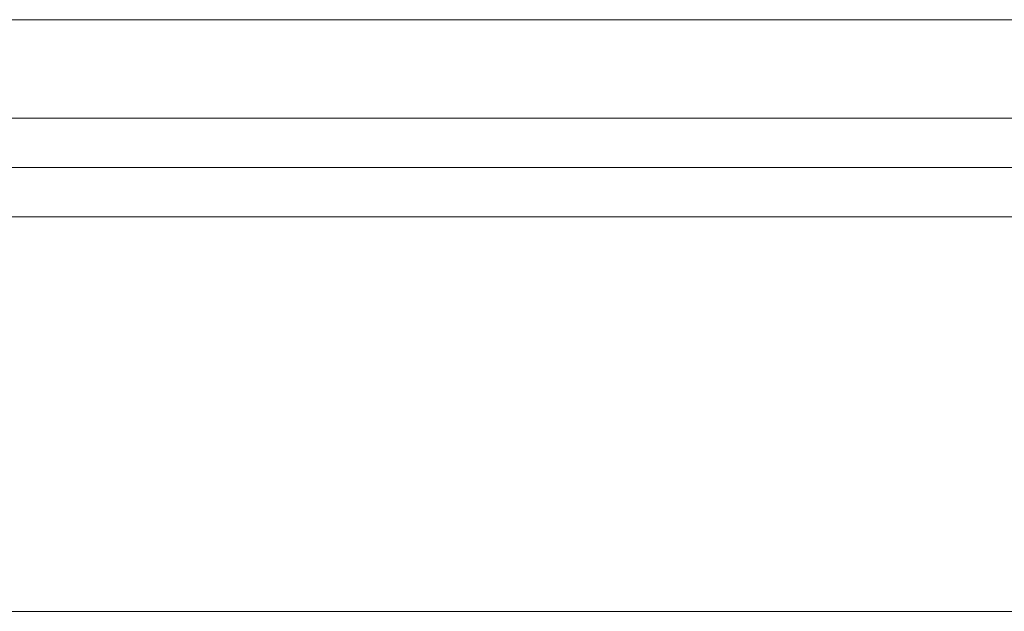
# Model space of a CAD drawing. Header units: millimetres. Extents: x -30280 to 22128, y -17757 to 4746.
# Tile 154 of 173: x -6525 to -6026, y -12339 to -12039. Entities that reach past the tile are written whole.
import ezdxf

# ---------------------------------------------------------------- set-up
doc = ezdxf.new("R2010")
doc.units = ezdxf.units.MM
doc.header["$MEASUREMENT"] = 0
doc.layers.add('12_FAÇ_Façana', color=7, linetype='Continuous')
doc.layers.add('Ventanas Archicad', color=7, linetype='Continuous')
doc.layers.add('Ventanas Archicad_Pluma_Nº__1', color=7, linetype='Continuous', lineweight=5)

# ---------------------------------------------------------------- blocks, each defined once
blk = doc.blocks.new('Ventana Vertical Multi-Faja 27')
at = {"layer": 'Ventanas Archicad_Pluma_Nº__1', "color": 7, "linetype": 'Continuous', "lineweight": 5}
for p, q in [((-600, 50), (600, 50)), ((-550, 0), (550, 0)), ((-550, -25), (550, -25)), ((550, -50), (-550, -50)), ((-600, -250), (600, -250))]:
    blk.add_line(p, q, dxfattribs=at)
blk = doc.blocks.new('Muro_23_1', base_point=(-5841.11, -12338.98))
at = {"layer": 'Ventanas Archicad', "color": 253, "linetype": 'Continuous', "lineweight": 5, "true_color": 0xa4a4a6, "zscale": 1000}
blk.add_blockref('Ventana Vertical Multi-Faja 27', (-6436.11, -12088.98), dxfattribs=at)

msp = doc.modelspace()

# ---------------------------------------------------------------- block references
at = {"layer": '12_FAÇ_Façana', "color": 7, "lineweight": 20}
msp.add_blockref('Muro_23_1', (-5841.11, -12338.98), dxfattribs=at)

doc.saveas('drawing.dxf')
